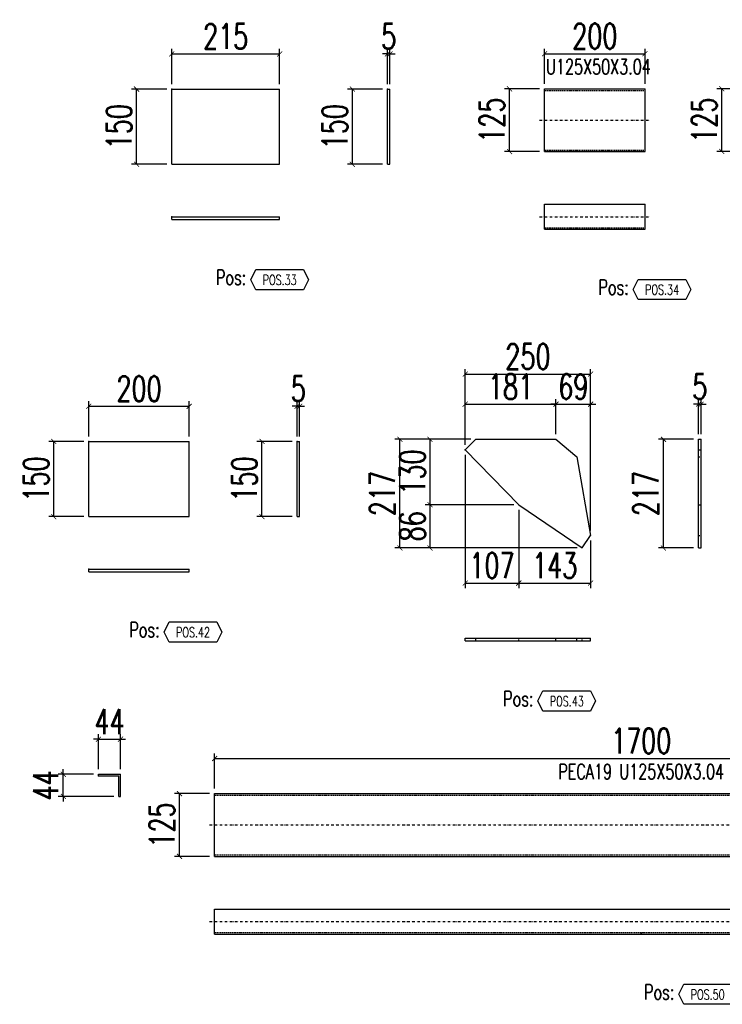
# Model space of a CAD drawing. Header units: feet. Extents: x -13577 to 173285, y -65833 to 34873.
# Tile 79 of 127: x 82323 to 83723, y -60792 to -58829. Entities that reach past the tile are written whole.
import ezdxf
from ezdxf.enums import TextEntityAlignment as Align

# ---------------------------------------------------------------- set-up
doc = ezdxf.new("R2010")
doc.units = ezdxf.units.FT
doc.header["$LTSCALE"] = 10
doc.header["$MEASUREMENT"] = 0
doc.linetypes.add('DASHDOT', pattern=[1, 0.5, -0.25, 0, -0.25])
doc.linetypes.add('HIDDEN', pattern=[0.375, 0.25, -0.125])
doc.layers.get('0').update_dxf_attribs({"linetype": 'CONTINUOUS'})
doc.layers.get('Defpoints').update_dxf_attribs({"linetype": 'CONTINUOUS'})
for name, color, linetype in [('A', 2, 'DASHDOT'), ('FORIR', 4, 'CONTINUOUS'), ('G', 3, 'CONTINUOUS'), ('POS_BOX', 6, 'CONTINUOUS'), ('POS_DES', 2, 'CONTINUOUS'), ('POS_MAT', 2, 'CONTINUOUS'), ('TR', 6, 'HIDDEN'), ('TXT1', 7, 'CONTINUOUS')]:
    doc.layers.add(name, color=color, linetype=linetype)
doc.styles.add('1', font='romans.shx', dxfattribs={"width": 0.7, "height": 50})
doc.styles.add('POS', font='ROMANS', dxfattribs={"width": 0.7})
doc.dimstyles.get("Standard").update_dxf_attribs({"dimtxt": 50, "dimasz": 1, "dimexe": 1, "dimexo": 1, "dimgap": 1, "dimtad": 1, "dimdec": 0, "dimdsep": 46, "dimtxsty": '1', "dimblk": 'ARCHTICK', "dimcen": 3, "dimclrd": 1, "dimclre": 1, "dimclrt": 3, "dimadec": 0, "dimazin": 0, "dimtfac": 1, "dimtdec": 0, "dimtix": 1, "dimtmove": 0, "dimatfit": 3, "dimfxl": 0, "dimtolj": 1, "dimarcsym": 0})

# ---------------------------------------------------------------- blocks, each defined once
blk = doc.blocks.new('_ArchTick')
at = {"color": 0, "linetype": 'ByBlock', "const_width": 0.15}
blk.add_lwpolyline([(-0.5, -0.5), (0.5, 0.5)], dxfattribs=at)
blk = doc.blocks.new('*D1181')
at = {"layer": 'Defpoints', "color": 0}
for p in [(82840.7, -58897.7), (82625.7, -58967.7), (82840.7, -58967.7)]:
    blk.add_point(p, dxfattribs=at)
at = {"layer": 'TXT1', "color": 1, "lineweight": -2, "transparency": 16777216}
for p, q in [((82625.7, -58957.7), (82625.7, -58887.7)), ((82625.7, -58897.7), (82840.7, -58897.7)), ((82840.7, -58957.7), (82840.7, -58887.7))]:
    blk.add_line(p, q, dxfattribs=at)
at = {"layer": 'TXT1', "color": 1, "lineweight": -2, "transparency": 16777216, "xscale": 10, "yscale": 10, "zscale": 10, "rotation": 180}
blk.add_blockref('_ArchTick', (82625.7, -58897.7), dxfattribs=at)
at = {"layer": 'TXT1', "color": 1, "lineweight": -2, "transparency": 16777216, "xscale": 10, "yscale": 10, "zscale": 10}
blk.add_blockref('_ArchTick', (82840.7, -58897.7), dxfattribs=at)
at = {"layer": 'TXT1', "color": 3, "transparency": 16777216, "insert": (82733.2, -58862.7), "char_height": 50, "attachment_point": 5, "style": '1'}
blk.add_mtext('\\A1;215', dxfattribs=at)
blk = doc.blocks.new('*D1182')
at = {"layer": 'Defpoints', "color": 0}
for p in [(82555.7, -58967.7), (82625.7, -58967.7), (82625.7, -59117.7)]:
    blk.add_point(p, dxfattribs=at)
at = {"layer": 'TXT1', "color": 1, "lineweight": -2, "transparency": 16777216}
for p, q in [((82615.7, -58967.7), (82545.7, -58967.7)), ((82555.7, -59117.7), (82555.7, -58967.7)), ((82615.7, -59117.7), (82545.7, -59117.7))]:
    blk.add_line(p, q, dxfattribs=at)
at = {"layer": 'TXT1', "color": 1, "lineweight": -2, "transparency": 16777216, "xscale": 10, "yscale": 10, "zscale": 10}
for p, rotation in [((82555.7, -58967.7), 90), ((82555.7, -59117.7), 270)]:
    blk.add_blockref('_ArchTick', p, dxfattribs=dict(at, rotation=rotation))
at = {"layer": 'TXT1', "color": 3, "transparency": 16777216, "insert": (82520.7, -59042.7), "char_height": 50, "attachment_point": 5, "rotation": 90, "style": '1'}
blk.add_mtext('\\A1;150', dxfattribs=at)
blk = doc.blocks.new('*D1183')
at = {"layer": 'Defpoints', "color": 0}
for p in [(83060.7, -58897.7), (83055.7, -58967.7), (83060.7, -58967.7)]:
    blk.add_point(p, dxfattribs=at)
at = {"layer": 'TXT1', "color": 1, "lineweight": -2, "transparency": 16777216}
for p, q in [((83055.7, -58897.7), (83045.7, -58897.7)), ((83055.7, -58957.7), (83055.7, -58887.7)), ((83055.7, -58897.7), (83060.7, -58897.7)), ((83060.7, -58957.7), (83060.7, -58887.7)), ((83060.7, -58897.7), (83070.7, -58897.7))]:
    blk.add_line(p, q, dxfattribs=at)
at = {"layer": 'TXT1', "color": 1, "lineweight": -2, "transparency": 16777216, "xscale": 10, "yscale": 10, "zscale": 10}
blk.add_blockref('_ArchTick', (83055.7, -58897.7), dxfattribs=at)
at = {"layer": 'TXT1', "color": 1, "lineweight": -2, "transparency": 16777216, "xscale": 10, "yscale": 10, "zscale": 10, "rotation": 180}
blk.add_blockref('_ArchTick', (83060.7, -58897.7), dxfattribs=at)
at = {"layer": 'TXT1', "color": 3, "transparency": 16777216, "insert": (83058.2, -58862.7), "char_height": 50, "attachment_point": 5, "style": '1'}
blk.add_mtext('\\A1;5', dxfattribs=at)
blk = doc.blocks.new('*D1184')
at = {"layer": 'Defpoints', "color": 0}
for p in [(82985.7, -58967.7), (83055.7, -58967.7), (83055.7, -59117.7)]:
    blk.add_point(p, dxfattribs=at)
at = {"layer": 'TXT1', "color": 1, "lineweight": -2, "transparency": 16777216}
for p, q in [((83045.7, -58967.7), (82975.7, -58967.7)), ((82985.7, -59117.7), (82985.7, -58967.7)), ((83045.7, -59117.7), (82975.7, -59117.7))]:
    blk.add_line(p, q, dxfattribs=at)
at = {"layer": 'TXT1', "color": 1, "lineweight": -2, "transparency": 16777216, "xscale": 10, "yscale": 10, "zscale": 10}
for p, rotation in [((82985.7, -58967.7), 90), ((82985.7, -59117.7), 270)]:
    blk.add_blockref('_ArchTick', p, dxfattribs=dict(at, rotation=rotation))
at = {"layer": 'TXT1', "color": 3, "transparency": 16777216, "insert": (82950.7, -59042.7), "char_height": 50, "attachment_point": 5, "rotation": 90, "style": '1'}
blk.add_mtext('\\A1;150', dxfattribs=at)
blk = doc.blocks.new('POSITION_LAM')
at = {"layer": 'POS_BOX'}
blk.add_lwpolyline([(10.5, -2), (9.5, -4), (0, -4), (-1, -2), (0, 0), (9.5, 0)], close=True, dxfattribs=at)
at = {"insert": (-7.93, -0.05), "char_height": 3, "width": 11.9956, "attachment_point": 1, "style": 'POS'}
blk.add_mtext('Pos:', dxfattribs=at)
at = {"style": 'POS', "width": 0.7}
blk.add_attdef('POS_PEZ', text='', height=2, dxfattribs=at).set_placement((4.76, -3.05), align=Align.CENTER)
at = {"layer": 'POS_DES', "style": 'POS', "width": 0.7, "flags": 1}
for tag, p in [('SPE_PRO', (-7.8, -5.07)), ('LUN_PRO', (-7.82, -5.58)), ('LAR_PRO', (-7.79, -4.53))]:
    blk.add_attdef(tag, p, '', height=0.35, dxfattribs=at)
at = {"layer": 'POS_MAT', "style": 'POS', "width": 0.7, "flags": 1}
for tag, p in [('MAT_PRO', (-6.89, -4.03)), ('NOM_PRO', (-6.94, -6.11)), ('PUN_NET2', (-6.94, -7.74)), ('PUN_NET', (-6.94, -7.16)), ('PUN_LIS', (-6.94, -6.63)), ('MAR_CMP', (-6.89, -8.22)), ('NOT_PEZ', (-6.89, -9.21)), ('QTA_PEZ', (-6.89, -8.75))]:
    blk.add_attdef(tag, text='', height=0.35, dxfattribs=at).set_placement(p, align=Align.CENTER)
blk = doc.blocks.new('*D1185')
at = {"layer": 'Defpoints', "color": 0}
for p in [(83568.9, -58897.2), (83368.9, -58967.2), (83568.9, -58967.2)]:
    blk.add_point(p, dxfattribs=at)
at = {"layer": 'TXT1', "color": 1, "lineweight": -2, "transparency": 16777216}
for p, q in [((83368.9, -58957.2), (83368.9, -58887.2)), ((83368.9, -58897.2), (83568.9, -58897.2)), ((83568.9, -58957.2), (83568.9, -58887.2))]:
    blk.add_line(p, q, dxfattribs=at)
at = {"layer": 'TXT1', "color": 1, "lineweight": -2, "transparency": 16777216, "xscale": 10, "yscale": 10, "zscale": 10, "rotation": 180}
blk.add_blockref('_ArchTick', (83368.9, -58897.2), dxfattribs=at)
at = {"layer": 'TXT1', "color": 1, "lineweight": -2, "transparency": 16777216, "xscale": 10, "yscale": 10, "zscale": 10}
blk.add_blockref('_ArchTick', (83568.9, -58897.2), dxfattribs=at)
at = {"layer": 'TXT1', "color": 3, "transparency": 16777216, "insert": (83468.9, -58862.2), "char_height": 50, "attachment_point": 5, "style": '1'}
blk.add_mtext('\\A1;200', dxfattribs=at)
blk = doc.blocks.new('*D1186')
at = {"layer": 'Defpoints', "color": 0}
for p in [(83298.9, -58967.2), (83368.9, -58967.2), (83368.9, -59092.2)]:
    blk.add_point(p, dxfattribs=at)
at = {"layer": 'TXT1', "color": 1, "lineweight": -2, "transparency": 16777216}
for p, q in [((83358.9, -58967.2), (83288.9, -58967.2)), ((83298.9, -59092.2), (83298.9, -58967.2)), ((83358.9, -59092.2), (83288.9, -59092.2))]:
    blk.add_line(p, q, dxfattribs=at)
at = {"layer": 'TXT1', "color": 1, "lineweight": -2, "transparency": 16777216, "xscale": 10, "yscale": 10, "zscale": 10}
for p, rotation in [((83298.9, -58967.2), 90), ((83298.9, -59092.2), 270)]:
    blk.add_blockref('_ArchTick', p, dxfattribs=dict(at, rotation=rotation))
at = {"layer": 'TXT1', "color": 3, "transparency": 16777216, "insert": (83263.9, -59029.7), "char_height": 50, "attachment_point": 5, "rotation": 90, "style": '1'}
blk.add_mtext('\\A1;125', dxfattribs=at)
blk = doc.blocks.new('*D1188')
at = {"layer": 'Defpoints', "color": 0}
for p in [(83721.9, -58967.2), (83791.9, -58967.2), (83791.9, -59092.2)]:
    blk.add_point(p, dxfattribs=at)
at = {"layer": 'TXT1', "color": 1, "lineweight": -2, "transparency": 16777216}
for p, q in [((83781.9, -58967.2), (83711.9, -58967.2)), ((83721.9, -59092.2), (83721.9, -58967.2)), ((83781.9, -59092.2), (83711.9, -59092.2))]:
    blk.add_line(p, q, dxfattribs=at)
at = {"layer": 'TXT1', "color": 1, "lineweight": -2, "transparency": 16777216, "xscale": 10, "yscale": 10, "zscale": 10}
for p, rotation in [((83721.9, -58967.2), 90), ((83721.9, -59092.2), 270)]:
    blk.add_blockref('_ArchTick', p, dxfattribs=dict(at, rotation=rotation))
at = {"layer": 'TXT1', "color": 3, "transparency": 16777216, "insert": (83686.9, -59029.7), "char_height": 50, "attachment_point": 5, "rotation": 90, "style": '1'}
blk.add_mtext('\\A1;125', dxfattribs=at)
blk = doc.blocks.new('POSITION_PRO')
at = {"layer": 'POS_BOX'}
blk.add_lwpolyline([(10.5, -2), (9.5, -4), (0, -4), (-1, -2), (0, 0), (9.5, 0)], close=True, dxfattribs=at)
at = {"insert": (-7.93, -0.05), "char_height": 3, "width": 11.9956, "attachment_point": 1, "style": 'POS'}
blk.add_mtext('Pos:', dxfattribs=at)
at = {"style": 'POS', "width": 0.7}
blk.add_attdef('POS_PEZ', text='', height=2, dxfattribs=at).set_placement((4.76, -3.05), align=Align.CENTER)
at = {"layer": 'POS_DES', "style": 'POS', "width": 0.7, "flags": 1}
for tag, p in [('SPE_PRO', (-7.8, -5.07)), ('LUN_PRO', (-7.82, -5.58)), ('LAR_PRO', (-7.79, -4.53))]:
    blk.add_attdef(tag, p, '', height=0.35, dxfattribs=at)
at = {"layer": 'POS_MAT', "style": 'POS', "width": 0.7, "flags": 1}
for tag, p in [('MAT_PRO', (-6.89, -4.03)), ('NOM_PRO', (-6.94, -6.11)), ('PUN_NET2', (-6.94, -7.74)), ('PUN_NET', (-6.94, -7.16)), ('PUN_LIS', (-6.94, -6.63)), ('MAR_CMP', (-6.89, -8.22)), ('NOT_PEZ', (-6.89, -9.21)), ('QTA_PEZ', (-6.89, -8.75))]:
    blk.add_attdef(tag, text='', height=0.35, dxfattribs=at).set_placement(p, align=Align.CENTER)
blk = doc.blocks.new('*D1217')
at = {"layer": 'Defpoints', "color": 0}
for p in [(82660.6, -59600), (82460.6, -59670), (82660.6, -59670)]:
    blk.add_point(p, dxfattribs=at)
at = {"layer": 'TXT1', "color": 1, "lineweight": -2, "transparency": 16777216}
for p, q in [((82460.6, -59660), (82460.6, -59590)), ((82460.6, -59600), (82660.6, -59600)), ((82660.6, -59660), (82660.6, -59590))]:
    blk.add_line(p, q, dxfattribs=at)
at = {"layer": 'TXT1', "color": 1, "lineweight": -2, "transparency": 16777216, "xscale": 10, "yscale": 10, "zscale": 10, "rotation": 180}
blk.add_blockref('_ArchTick', (82460.6, -59600), dxfattribs=at)
at = {"layer": 'TXT1', "color": 1, "lineweight": -2, "transparency": 16777216, "xscale": 10, "yscale": 10, "zscale": 10}
blk.add_blockref('_ArchTick', (82660.6, -59600), dxfattribs=at)
at = {"layer": 'TXT1', "color": 3, "transparency": 16777216, "insert": (82560.6, -59565), "char_height": 50, "attachment_point": 5, "style": '1'}
blk.add_mtext('\\A1;200', dxfattribs=at)
blk = doc.blocks.new('*D1218')
at = {"layer": 'Defpoints', "color": 0}
for p in [(82390.6, -59670), (82460.6, -59670), (82460.6, -59820)]:
    blk.add_point(p, dxfattribs=at)
at = {"layer": 'TXT1', "color": 1, "lineweight": -2, "transparency": 16777216}
for p, q in [((82450.6, -59670), (82380.6, -59670)), ((82390.6, -59820), (82390.6, -59670)), ((82450.6, -59820), (82380.6, -59820))]:
    blk.add_line(p, q, dxfattribs=at)
at = {"layer": 'TXT1', "color": 1, "lineweight": -2, "transparency": 16777216, "xscale": 10, "yscale": 10, "zscale": 10}
for p, rotation in [((82390.6, -59670), 90), ((82390.6, -59820), 270)]:
    blk.add_blockref('_ArchTick', p, dxfattribs=dict(at, rotation=rotation))
at = {"layer": 'TXT1', "color": 3, "transparency": 16777216, "insert": (82355.6, -59745), "char_height": 50, "attachment_point": 5, "rotation": 90, "style": '1'}
blk.add_mtext('\\A1;150', dxfattribs=at)
blk = doc.blocks.new('*D1219')
at = {"layer": 'Defpoints', "color": 0}
for p in [(82880.6, -59600), (82875.6, -59670), (82880.6, -59670)]:
    blk.add_point(p, dxfattribs=at)
at = {"layer": 'TXT1', "color": 1, "lineweight": -2, "transparency": 16777216}
for p, q in [((82875.6, -59600), (82865.6, -59600)), ((82875.6, -59660), (82875.6, -59590)), ((82875.6, -59600), (82880.6, -59600)), ((82880.6, -59660), (82880.6, -59590)), ((82880.6, -59600), (82890.6, -59600))]:
    blk.add_line(p, q, dxfattribs=at)
at = {"layer": 'TXT1', "color": 1, "lineweight": -2, "transparency": 16777216, "xscale": 10, "yscale": 10, "zscale": 10}
blk.add_blockref('_ArchTick', (82875.6, -59600), dxfattribs=at)
at = {"layer": 'TXT1', "color": 1, "lineweight": -2, "transparency": 16777216, "xscale": 10, "yscale": 10, "zscale": 10, "rotation": 180}
blk.add_blockref('_ArchTick', (82880.6, -59600), dxfattribs=at)
at = {"layer": 'TXT1', "color": 3, "transparency": 16777216, "insert": (82878.1, -59565), "char_height": 50, "attachment_point": 5, "style": '1'}
blk.add_mtext('\\A1;5', dxfattribs=at)
blk = doc.blocks.new('*D1220')
at = {"layer": 'Defpoints', "color": 0}
for p in [(82805.6, -59670), (82875.6, -59670), (82875.6, -59820)]:
    blk.add_point(p, dxfattribs=at)
at = {"layer": 'TXT1', "color": 1, "lineweight": -2, "transparency": 16777216}
for p, q in [((82865.6, -59670), (82795.6, -59670)), ((82805.6, -59820), (82805.6, -59670)), ((82865.6, -59820), (82795.6, -59820))]:
    blk.add_line(p, q, dxfattribs=at)
at = {"layer": 'TXT1', "color": 1, "lineweight": -2, "transparency": 16777216, "xscale": 10, "yscale": 10, "zscale": 10}
for p, rotation in [((82805.6, -59670), 90), ((82805.6, -59820), 270)]:
    blk.add_blockref('_ArchTick', p, dxfattribs=dict(at, rotation=rotation))
at = {"layer": 'TXT1', "color": 3, "transparency": 16777216, "insert": (82770.6, -59745), "char_height": 50, "attachment_point": 5, "rotation": 90, "style": '1'}
blk.add_mtext('\\A1;150', dxfattribs=at)
blk = doc.blocks.new('*D1221')
at = {"layer": 'Defpoints', "color": 0}
for p in [(83140.5, -59796.3), (83317.3, -59796.3), (83443.7, -59882.5)]:
    blk.add_point(p, dxfattribs=at)
at = {"layer": 'TXT1', "color": 1, "lineweight": -2, "transparency": 16777216}
for p, q in [((83307.3, -59796.3), (83130.5, -59796.3)), ((83140.5, -59882.5), (83140.5, -59796.3)), ((83433.7, -59882.5), (83130.5, -59882.5))]:
    blk.add_line(p, q, dxfattribs=at)
at = {"layer": 'TXT1', "color": 1, "lineweight": -2, "transparency": 16777216, "xscale": 10, "yscale": 10, "zscale": 10}
for p, rotation in [((83140.5, -59796.3), 90), ((83140.5, -59882.5), 270)]:
    blk.add_blockref('_ArchTick', p, dxfattribs=dict(at, rotation=rotation))
at = {"layer": 'TXT1', "color": 3, "transparency": 16777216, "insert": (83105.5, -59839.4), "char_height": 50, "attachment_point": 5, "rotation": 90, "style": '1'}
blk.add_mtext('\\A1;86', dxfattribs=at)
blk = doc.blocks.new('*D1222')
at = {"layer": 'Defpoints', "color": 0}
for p in [(83140.5, -59665.8), (83231.9, -59665.8), (83317.3, -59796.3)]:
    blk.add_point(p, dxfattribs=at)
at = {"layer": 'TXT1', "color": 1, "lineweight": -2, "transparency": 16777216}
for p, q in [((83221.9, -59665.8), (83130.5, -59665.8)), ((83140.5, -59796.3), (83140.5, -59665.8)), ((83307.3, -59796.3), (83130.5, -59796.3))]:
    blk.add_line(p, q, dxfattribs=at)
at = {"layer": 'TXT1', "color": 1, "lineweight": -2, "transparency": 16777216, "xscale": 10, "yscale": 10, "zscale": 10}
for p, rotation in [((83140.5, -59665.8), 90), ((83140.5, -59796.3), 270)]:
    blk.add_blockref('_ArchTick', p, dxfattribs=dict(at, rotation=rotation))
at = {"layer": 'TXT1', "color": 3, "transparency": 16777216, "insert": (83105.5, -59731.1), "char_height": 50, "attachment_point": 5, "rotation": 90, "style": '1'}
blk.add_mtext('\\A1;130', dxfattribs=at)
blk = doc.blocks.new('*D1223')
at = {"layer": 'Defpoints', "color": 0}
for p in [(83391.5, -59595.8), (83391.5, -59665.8), (83210.5, -59686.8)]:
    blk.add_point(p, dxfattribs=at)
at = {"layer": 'TXT1', "color": 1, "lineweight": -2, "transparency": 16777216}
for p, q in [((83210.5, -59676.8), (83210.5, -59585.8)), ((83391.5, -59655.8), (83391.5, -59585.8)), ((83210.5, -59595.8), (83391.5, -59595.8))]:
    blk.add_line(p, q, dxfattribs=at)
at = {"layer": 'TXT1', "color": 1, "lineweight": -2, "transparency": 16777216, "xscale": 10, "yscale": 10, "zscale": 10, "rotation": 180}
blk.add_blockref('_ArchTick', (83210.5, -59595.8), dxfattribs=at)
at = {"layer": 'TXT1', "color": 1, "lineweight": -2, "transparency": 16777216, "xscale": 10, "yscale": 10, "zscale": 10}
blk.add_blockref('_ArchTick', (83391.5, -59595.8), dxfattribs=at)
at = {"layer": 'TXT1', "color": 3, "transparency": 16777216, "insert": (83301, -59560.8), "char_height": 50, "attachment_point": 5, "style": '1'}
blk.add_mtext('\\A1;181', dxfattribs=at)
blk = doc.blocks.new('*D1224')
at = {"layer": 'Defpoints', "color": 0}
for p in [(83460.6, -59595.8), (83391.5, -59665.8), (83460.6, -59857.7)]:
    blk.add_point(p, dxfattribs=at)
at = {"layer": 'TXT1', "color": 1, "lineweight": -2, "transparency": 16777216}
for p, q in [((83391.5, -59655.8), (83391.5, -59585.8)), ((83460.6, -59847.7), (83460.6, -59585.8)), ((83391.5, -59595.8), (83381.5, -59595.8)), ((83391.5, -59595.8), (83460.6, -59595.8)), ((83460.6, -59595.8), (83470.6, -59595.8))]:
    blk.add_line(p, q, dxfattribs=at)
at = {"layer": 'TXT1', "color": 1, "lineweight": -2, "transparency": 16777216, "xscale": 10, "yscale": 10, "zscale": 10}
blk.add_blockref('_ArchTick', (83391.5, -59595.8), dxfattribs=at)
at = {"layer": 'TXT1', "color": 1, "lineweight": -2, "transparency": 16777216, "xscale": 10, "yscale": 10, "zscale": 10, "rotation": 180}
blk.add_blockref('_ArchTick', (83460.6, -59595.8), dxfattribs=at)
at = {"layer": 'TXT1', "color": 3, "transparency": 16777216, "insert": (83426.1, -59560.8), "char_height": 50, "attachment_point": 5, "style": '1'}
blk.add_mtext('\\A1;69', dxfattribs=at)
blk = doc.blocks.new('*D1225')
at = {"layer": 'Defpoints', "color": 0}
for p in [(83210.5, -59686.8), (83317.3, -59796.3), (83317.3, -59952.5)]:
    blk.add_point(p, dxfattribs=at)
at = {"layer": 'TXT1', "color": 1, "lineweight": -2, "transparency": 16777216}
for p, q in [((83210.5, -59696.8), (83210.5, -59962.5)), ((83317.3, -59806.3), (83317.3, -59962.5)), ((83210.5, -59952.5), (83317.3, -59952.5))]:
    blk.add_line(p, q, dxfattribs=at)
at = {"layer": 'TXT1', "color": 1, "lineweight": -2, "transparency": 16777216, "xscale": 10, "yscale": 10, "zscale": 10, "rotation": 180}
blk.add_blockref('_ArchTick', (83210.5, -59952.5), dxfattribs=at)
at = {"layer": 'TXT1', "color": 1, "lineweight": -2, "transparency": 16777216, "xscale": 10, "yscale": 10, "zscale": 10}
blk.add_blockref('_ArchTick', (83317.3, -59952.5), dxfattribs=at)
at = {"layer": 'TXT1', "color": 3, "transparency": 16777216, "insert": (83263.9, -59917.5), "char_height": 50, "attachment_point": 5, "style": '1'}
blk.add_mtext('\\A1;107', dxfattribs=at)
blk = doc.blocks.new('*D1226')
at = {"layer": 'Defpoints', "color": 0}
for p in [(83317.3, -59796.3), (83460.6, -59857.7), (83460.6, -59952.5)]:
    blk.add_point(p, dxfattribs=at)
at = {"layer": 'TXT1', "color": 1, "lineweight": -2, "transparency": 16777216}
for p, q in [((83317.3, -59806.3), (83317.3, -59962.5)), ((83460.6, -59867.7), (83460.6, -59962.5)), ((83317.3, -59952.5), (83460.6, -59952.5))]:
    blk.add_line(p, q, dxfattribs=at)
at = {"layer": 'TXT1', "color": 1, "lineweight": -2, "transparency": 16777216, "xscale": 10, "yscale": 10, "zscale": 10, "rotation": 180}
blk.add_blockref('_ArchTick', (83317.3, -59952.5), dxfattribs=at)
at = {"layer": 'TXT1', "color": 1, "lineweight": -2, "transparency": 16777216, "xscale": 10, "yscale": 10, "zscale": 10}
blk.add_blockref('_ArchTick', (83460.6, -59952.5), dxfattribs=at)
at = {"layer": 'TXT1', "color": 3, "transparency": 16777216, "insert": (83388.9, -59917.5), "char_height": 50, "attachment_point": 5, "style": '1'}
blk.add_mtext('\\A1;143', dxfattribs=at)
blk = doc.blocks.new('*D1227')
at = {"layer": 'Defpoints', "color": 0}
for p in [(83460.6, -59535.8), (83210.5, -59686.8), (83460.6, -59857.7)]:
    blk.add_point(p, dxfattribs=at)
at = {"layer": 'TXT1', "color": 1, "lineweight": -2, "transparency": 16777216}
for p, q in [((83210.5, -59676.8), (83210.5, -59525.8)), ((83460.6, -59847.7), (83460.6, -59525.8)), ((83210.5, -59535.8), (83460.6, -59535.8))]:
    blk.add_line(p, q, dxfattribs=at)
at = {"layer": 'TXT1', "color": 1, "lineweight": -2, "transparency": 16777216, "xscale": 10, "yscale": 10, "zscale": 10, "rotation": 180}
blk.add_blockref('_ArchTick', (83210.5, -59535.8), dxfattribs=at)
at = {"layer": 'TXT1', "color": 1, "lineweight": -2, "transparency": 16777216, "xscale": 10, "yscale": 10, "zscale": 10}
blk.add_blockref('_ArchTick', (83460.6, -59535.8), dxfattribs=at)
at = {"layer": 'TXT1', "color": 3, "transparency": 16777216, "insert": (83335.5, -59500.8), "char_height": 50, "attachment_point": 5, "style": '1'}
blk.add_mtext('\\A1;250', dxfattribs=at)
blk = doc.blocks.new('*D1228')
at = {"layer": 'Defpoints', "color": 0}
for p in [(83080.5, -59665.8), (83231.9, -59665.8), (83443.7, -59882.5)]:
    blk.add_point(p, dxfattribs=at)
at = {"layer": 'TXT1', "color": 1, "lineweight": -2, "transparency": 16777216}
for p, q in [((83221.9, -59665.8), (83070.5, -59665.8)), ((83080.5, -59882.5), (83080.5, -59665.8)), ((83433.7, -59882.5), (83070.5, -59882.5))]:
    blk.add_line(p, q, dxfattribs=at)
at = {"layer": 'TXT1', "color": 1, "lineweight": -2, "transparency": 16777216, "xscale": 10, "yscale": 10, "zscale": 10}
for p, rotation in [((83080.5, -59665.8), 90), ((83080.5, -59882.5), 270)]:
    blk.add_blockref('_ArchTick', p, dxfattribs=dict(at, rotation=rotation))
at = {"layer": 'TXT1', "color": 3, "transparency": 16777216, "insert": (83045.5, -59774.2), "char_height": 50, "attachment_point": 5, "rotation": 90, "style": '1'}
blk.add_mtext('\\A1;217', dxfattribs=at)
blk = doc.blocks.new('*D1229')
at = {"layer": 'Defpoints', "color": 0}
for p in [(83680.6, -59595.8), (83675.6, -59665.8), (83680.6, -59665.8)]:
    blk.add_point(p, dxfattribs=at)
at = {"layer": 'TXT1', "color": 1, "lineweight": -2, "transparency": 16777216}
for p, q in [((83675.6, -59655.8), (83675.6, -59585.8)), ((83680.6, -59655.8), (83680.6, -59585.8)), ((83675.6, -59595.8), (83665.6, -59595.8)), ((83675.6, -59595.8), (83680.6, -59595.8)), ((83680.6, -59595.8), (83690.6, -59595.8))]:
    blk.add_line(p, q, dxfattribs=at)
at = {"layer": 'TXT1', "color": 1, "lineweight": -2, "transparency": 16777216, "xscale": 10, "yscale": 10, "zscale": 10}
blk.add_blockref('_ArchTick', (83675.6, -59595.8), dxfattribs=at)
at = {"layer": 'TXT1', "color": 1, "lineweight": -2, "transparency": 16777216, "xscale": 10, "yscale": 10, "zscale": 10, "rotation": 180}
blk.add_blockref('_ArchTick', (83680.6, -59595.8), dxfattribs=at)
at = {"layer": 'TXT1', "color": 3, "transparency": 16777216, "insert": (83678.1, -59560.8), "char_height": 50, "attachment_point": 5, "style": '1'}
blk.add_mtext('\\A1;5', dxfattribs=at)
blk = doc.blocks.new('*D1230')
at = {"layer": 'Defpoints', "color": 0}
for p in [(83605.6, -59665.8), (83675.6, -59665.8), (83675.6, -59882.5)]:
    blk.add_point(p, dxfattribs=at)
at = {"layer": 'TXT1', "color": 1, "lineweight": -2, "transparency": 16777216}
for p, q in [((83665.6, -59665.8), (83595.6, -59665.8)), ((83605.6, -59882.5), (83605.6, -59665.8)), ((83665.6, -59882.5), (83595.6, -59882.5))]:
    blk.add_line(p, q, dxfattribs=at)
at = {"layer": 'TXT1', "color": 1, "lineweight": -2, "transparency": 16777216, "xscale": 10, "yscale": 10, "zscale": 10}
for p, rotation in [((83605.6, -59665.8), 90), ((83605.6, -59882.5), 270)]:
    blk.add_blockref('_ArchTick', p, dxfattribs=dict(at, rotation=rotation))
at = {"layer": 'TXT1', "color": 3, "transparency": 16777216, "insert": (83570.6, -59774.2), "char_height": 50, "attachment_point": 5, "rotation": 90, "style": '1'}
blk.add_mtext('\\A1;217', dxfattribs=at)
blk = doc.blocks.new('*D1253')
at = {"layer": 'Defpoints', "color": 0}
for p in [(82523.7, -60263.7), (82479.7, -60333.7), (82523.7, -60333.7)]:
    blk.add_point(p, dxfattribs=at)
at = {"layer": 'TXT1', "color": 1, "lineweight": -2, "transparency": 16777216}
for p, q in [((82479.7, -60323.7), (82479.7, -60253.7)), ((82523.7, -60323.7), (82523.7, -60253.7)), ((82479.7, -60263.7), (82469.7, -60263.7)), ((82479.7, -60263.7), (82523.7, -60263.7)), ((82523.7, -60263.7), (82533.7, -60263.7))]:
    blk.add_line(p, q, dxfattribs=at)
at = {"layer": 'TXT1', "color": 1, "lineweight": -2, "transparency": 16777216, "xscale": 10, "yscale": 10, "zscale": 10}
blk.add_blockref('_ArchTick', (82479.7, -60263.7), dxfattribs=at)
at = {"layer": 'TXT1', "color": 1, "lineweight": -2, "transparency": 16777216, "xscale": 10, "yscale": 10, "zscale": 10, "rotation": 180}
blk.add_blockref('_ArchTick', (82523.7, -60263.7), dxfattribs=at)
at = {"layer": 'TXT1', "color": 3, "transparency": 16777216, "insert": (82501.7, -60228.7), "char_height": 50, "attachment_point": 5, "style": '1'}
blk.add_mtext('\\A1;44', dxfattribs=at)
blk = doc.blocks.new('*D1254')
at = {"layer": 'Defpoints', "color": 0}
for p in [(82409.7, -60333.7), (82479.7, -60333.7), (82520.5, -60377.7)]:
    blk.add_point(p, dxfattribs=at)
at = {"layer": 'TXT1', "color": 1, "lineweight": -2, "transparency": 16777216}
for p, q in [((82469.7, -60333.7), (82399.7, -60333.7)), ((82409.7, -60333.7), (82409.7, -60323.7)), ((82409.7, -60377.7), (82409.7, -60333.7)), ((82510.5, -60377.7), (82399.7, -60377.7)), ((82409.7, -60377.7), (82409.7, -60387.7))]:
    blk.add_line(p, q, dxfattribs=at)
at = {"layer": 'TXT1', "color": 1, "lineweight": -2, "transparency": 16777216, "xscale": 10, "yscale": 10, "zscale": 10}
for p, rotation in [((82409.7, -60333.7), 270), ((82409.7, -60377.7), 90)]:
    blk.add_blockref('_ArchTick', p, dxfattribs=dict(at, rotation=rotation))
at = {"layer": 'TXT1', "color": 3, "transparency": 16777216, "insert": (82374.7, -60355.7), "char_height": 50, "attachment_point": 5, "rotation": 90, "style": '1'}
blk.add_mtext('\\A1;44', dxfattribs=at)
blk = doc.blocks.new('*D1255')
at = {"layer": 'Defpoints', "color": 0}
for p in [(84411.3, -60302.2), (82711.2, -60372.2), (84411.3, -60372.2)]:
    blk.add_point(p, dxfattribs=at)
at = {"layer": 'TXT1', "color": 1, "lineweight": -2, "transparency": 16777216}
for p, q in [((82711.2, -60362.2), (82711.2, -60292.2)), ((84411.3, -60362.2), (84411.3, -60292.2)), ((82711.2, -60302.2), (84411.3, -60302.2))]:
    blk.add_line(p, q, dxfattribs=at)
at = {"layer": 'TXT1', "color": 1, "lineweight": -2, "transparency": 16777216, "xscale": 10, "yscale": 10, "zscale": 10, "rotation": 180}
blk.add_blockref('_ArchTick', (82711.2, -60302.2), dxfattribs=at)
at = {"layer": 'TXT1', "color": 1, "lineweight": -2, "transparency": 16777216, "xscale": 10, "yscale": 10, "zscale": 10}
blk.add_blockref('_ArchTick', (84411.3, -60302.2), dxfattribs=at)
at = {"layer": 'TXT1', "color": 3, "transparency": 16777216, "insert": (83561.3, -60267.2), "char_height": 50, "attachment_point": 5, "style": '1'}
blk.add_mtext('\\A1;1700', dxfattribs=at)
blk = doc.blocks.new('*D1256')
at = {"layer": 'Defpoints', "color": 0}
for p in [(82641.2, -60372.2), (82711.2, -60372.2), (82711.2, -60497.2)]:
    blk.add_point(p, dxfattribs=at)
at = {"layer": 'TXT1', "color": 1, "lineweight": -2, "transparency": 16777216}
for p, q in [((82701.2, -60372.2), (82631.2, -60372.2)), ((82641.2, -60497.2), (82641.2, -60372.2)), ((82701.2, -60497.2), (82631.2, -60497.2))]:
    blk.add_line(p, q, dxfattribs=at)
at = {"layer": 'TXT1', "color": 1, "lineweight": -2, "transparency": 16777216, "xscale": 10, "yscale": 10, "zscale": 10}
for p, rotation in [((82641.2, -60372.2), 90), ((82641.2, -60497.2), 270)]:
    blk.add_blockref('_ArchTick', p, dxfattribs=dict(at, rotation=rotation))
at = {"layer": 'TXT1', "color": 3, "transparency": 16777216, "insert": (82606.2, -60434.7), "char_height": 50, "attachment_point": 5, "rotation": 90, "style": '1'}
blk.add_mtext('\\A1;125', dxfattribs=at)
blk = doc.blocks.new('3D_INFOM')
blk.add_point((0, 0))
at = {"layer": 'FORIR', "flags": 1}
for tag, p in [('MARK', (7.55, -4.31)), ('NUM_DIS', (7.55, -11.68)), ('NOT_PEZ', (45.73, -11.68)), ('QTA_PEZ', (7.55, -18.55)), ('TIP_PEZ', (45.73, -18.55)), ('TRA_PEZ', (7.55, -26.33)), ('COS_PEZ', (45.73, -26.33)), ('DES_PEZ', (7.55, -33.75))]:
    blk.add_attdef(tag, p, '', height=5, dxfattribs=at)

msp = doc.modelspace()

# ---------------------------------------------------------------- linework, layer by layer
at = {"layer": 'A'}
for p, q in [((83358.9, -59029.7), (83578.9, -59029.7)), ((83358.9, -59222.2), (83578.9, -59222.2)), ((82701.2, -60434.7), (84421.3, -60434.7)), ((82701.2, -60627.2), (84421.3, -60627.2))]:
    msp.add_line(p, q, dxfattribs=at)
for p in [(82625.7, -58967.7), (83055.7, -58967.7), (83368.9, -58970.3), (82625.7, -59222.7), (83368.9, -59244.2), (82460.6, -59670), (82875.6, -59670), (83210.5, -59686.8), (83675.6, -59857.7), (82460.6, -59925), (83317.3, -60067.5), (82479.7, -60336.9), (82711.2, -60375.2), (82711.2, -60649.1)]:
    msp.add_point(p, dxfattribs=at)
at = {"layer": 'G'}
for p, q in [((82625.7, -58967.7), (82840.7, -58967.7)), ((82625.7, -59117.7), (82625.7, -58967.7)), ((82840.7, -59117.7), (82840.7, -58967.7)), ((83055.7, -58967.7), (83060.7, -58967.7)), ((83055.7, -59117.7), (83055.7, -58967.7)), ((83060.7, -59117.7), (83060.7, -58967.7)), ((83368.9, -58967.2), (83568.9, -58967.2)), ((83368.9, -59092.2), (83368.9, -58967.2)), ((83568.9, -59092.2), (83568.9, -58967.2)), ((83368.9, -59092.2), (83568.9, -59092.2)), ((82625.7, -59117.7), (82840.7, -59117.7)), ((83055.7, -59117.7), (83060.7, -59117.7)), ((83368.9, -59197.2), (83568.9, -59197.2)), ((83368.9, -59247.2), (83368.9, -59197.2)), ((83568.9, -59247.2), (83568.9, -59197.2)), ((82625.7, -59222.7), (82840.7, -59222.7)), ((82625.7, -59227.7), (82625.7, -59222.7)), ((82625.7, -59227.7), (82840.7, -59227.7)), ((82840.7, -59227.7), (82840.7, -59222.7)), ((83368.9, -59247.2), (83568.9, -59247.2)), ((83210.5, -59686.8), (83231.9, -59665.8)), ((83231.9, -59665.8), (83391.5, -59665.8)), ((83391.5, -59665.8), (83432.9, -59700.6)), ((83675.6, -59882.5), (83675.6, -59665.8)), ((83675.6, -59665.8), (83680.6, -59665.8)), ((83680.6, -59882.5), (83680.6, -59665.8)), ((82460.6, -59670), (82660.6, -59670)), ((82460.6, -59820), (82460.6, -59670)), ((82660.6, -59820), (82660.6, -59670)), ((82875.6, -59670), (82880.6, -59670)), ((82875.6, -59820), (82875.6, -59670)), ((82880.6, -59820), (82880.6, -59670)), ((83210.5, -59686.8), (83317.3, -59796.3)), ((83675.6, -59686.8), (83680.6, -59686.8)), ((83432.9, -59700.6), (83460.6, -59857.7)), ((83317.3, -59796.3), (83443.7, -59882.5)), ((83675.6, -59796.3), (83680.6, -59796.3)), ((82460.6, -59820), (82660.6, -59820)), ((82875.6, -59820), (82880.6, -59820)), ((83443.7, -59882.5), (83460.6, -59857.7)), ((83675.6, -59882.5), (83680.6, -59882.5)), ((82460.6, -59925), (82660.6, -59925)), ((82460.6, -59930), (82460.6, -59925)), ((82460.6, -59930), (82660.6, -59930)), ((82660.6, -59930), (82660.6, -59925)), ((83210.5, -60062.5), (83460.6, -60062.5)), ((83210.5, -60067.5), (83210.5, -60062.5)), ((83210.5, -60067.5), (83460.6, -60067.5)), ((83231.9, -60067.5), (83231.9, -60062.5)), ((83391.5, -60067.5), (83391.5, -60062.5)), ((83432.9, -60067.5), (83432.9, -60062.5)), ((83460.6, -60067.5), (83460.6, -60062.5)), ((82479.7, -60336.9), (82479.7, -60333.7)), ((82479.7, -60333.7), (82523.7, -60333.7)), ((82523.7, -60377.7), (82523.7, -60333.7)), ((82479.7, -60336.9), (82520.5, -60336.9)), ((82520.5, -60377.7), (82520.5, -60336.9)), ((82711.2, -60372.2), (84411.3, -60372.2)), ((82711.2, -60497.2), (82711.2, -60372.2)), ((82520.5, -60377.7), (82523.7, -60377.7)), ((82711.2, -60497.2), (84411.3, -60497.2)), ((82711.2, -60602.2), (84411.3, -60602.2)), ((82711.2, -60652.2), (82711.2, -60602.2)), ((82711.2, -60652.2), (84411.3, -60652.2))]:
    msp.add_line(p, q, dxfattribs=at)
for p in [(82625.7, -58967.7), (83055.7, -58967.7), (83368.9, -58970.3), (82625.7, -59222.7), (83368.9, -59244.2), (82460.6, -59670), (82875.6, -59670), (83210.5, -59686.8), (83675.6, -59857.7), (82460.6, -59925), (83317.3, -60067.5), (82479.7, -60336.9), (82711.2, -60375.2), (82711.2, -60649.1)]:
    msp.add_point(p, dxfattribs=at)
at = {"layer": 'TR'}
for p, q in [((83368.9, -58970.3), (83568.9, -58970.3)), ((83368.9, -59089.2), (83568.9, -59089.2)), ((83368.9, -59244.2), (83568.9, -59244.2)), ((83675.6, -59700.6), (83680.6, -59700.6)), ((83675.6, -59857.7), (83680.6, -59857.7)), ((83317.3, -60067.5), (83317.3, -60062.5)), ((83443.7, -60067.5), (83443.7, -60062.5)), ((82711.2, -60375.2), (84411.3, -60375.2)), ((82711.2, -60494.1), (84411.3, -60494.1)), ((82711.2, -60649.1), (84411.3, -60649.1))]:
    msp.add_line(p, q, dxfattribs=at)
for p in [(82625.7, -58967.7), (83055.7, -58967.7), (83368.9, -58970.3), (82625.7, -59222.7), (83368.9, -59244.2), (82460.6, -59670), (82875.6, -59670), (83210.5, -59686.8), (83675.6, -59857.7), (82460.6, -59925), (83317.3, -60067.5), (82479.7, -60336.9), (82711.2, -60375.2), (82711.2, -60649.1)]:
    msp.add_point(p, dxfattribs=at)

# ---------------------------------------------------------------- block references
at = {"xscale": 10, "yscale": 10, "zscale": 10}
for name, p, values in [('POSITION_LAM', (82793.2, -59327.7), {'POS_PEZ': 'POS.33'}), ('POSITION_PRO', (83555.4, -59347.2), {'POS_PEZ': 'POS.34'}), ('POSITION_LAM', (82620.6, -60030), {'POS_PEZ': 'POS.42'}), ('POSITION_LAM', (83365.5, -60167.5), {'POS_PEZ': 'POS.43'}), ('POSITION_PRO', (83646.3, -60752.2), {'POS_PEZ': 'POS.50'})]:
    msp.add_blockref(name, p, dxfattribs=at).add_auto_attribs(values)
for p in [(83561.3, -60434.7), (83561.3, -60650.6)]:
    msp.add_blockref('3D_INFOM', p, dxfattribs=at)

# ---------------------------------------------------------------- texts
at = {"layer": 'TXT1', "color": 7, "style": '1', "width": 0.7}
for s, p in [(' U125X50X3.04', (83468.9, -58947.2)), ('PECA19 U125X50X3.04', (83561.3, -60352.2))]:
    msp.add_text(s, height=30, dxfattribs=at).set_placement(p, align=Align.BOTTOM_CENTER)

# ---------------------------------------------------------------- dimensions: what is measured, and where the dimension line sits
at = {"layer": 'TXT1'}
for base, p1, p2, picture, middle in [((82840.7, -58897.7), (82625.7, -58967.7), (82840.7, -58967.7), '*D1181', (82733.2, -58862.7)), ((83060.7, -58897.7), (83055.7, -58967.7), (83060.7, -58967.7), '*D1183', (83058.2, -58862.7)), ((83568.9, -58897.2), (83368.9, -58967.2), (83568.9, -58967.2), '*D1185', (83468.9, -58862.2)), ((83460.6, -59535.8), (83210.5, -59686.8), (83460.6, -59857.7), '*D1227', (83335.5, -59500.8)), ((83391.5, -59595.8), (83210.5, -59686.8), (83391.5, -59665.8), '*D1223', (83301, -59560.8)), ((83460.6, -59595.8), (83391.5, -59665.8), (83460.6, -59857.7), '*D1224', (83426.1, -59560.8)), ((83680.6, -59595.8), (83675.6, -59665.8), (83680.6, -59665.8), '*D1229', (83678.1, -59560.8)), ((82660.6, -59600), (82460.6, -59670), (82660.6, -59670), '*D1217', (82560.6, -59565)), ((82880.6, -59600), (82875.6, -59670), (82880.6, -59670), '*D1219', (82878.1, -59565)), ((83317.3, -59952.5), (83210.5, -59686.8), (83317.3, -59796.3), '*D1225', (83263.9, -59917.5)), ((83460.6, -59952.5), (83317.3, -59796.3), (83460.6, -59857.7), '*D1226', (83388.9, -59917.5)), ((82523.7, -60263.7), (82479.7, -60333.7), (82523.7, -60333.7), '*D1253', (82501.7, -60228.7)), ((84411.3, -60302.2), (82711.2, -60372.2), (84411.3, -60372.2), '*D1255', (83561.3, -60267.2))]:
    dim = msp.add_linear_dim(base=base, p1=p1, p2=p2, dimstyle='Standard', override={"dimscale": 10}, dxfattribs=at)
    dim.commit()
    dim.dimension.update_dxf_attribs({"geometry": picture, "text_midpoint": middle})
for base, p1, p2, picture, middle in [((82555.7, -58967.7), (82625.7, -59117.7), (82625.7, -58967.7), '*D1182', (82520.7, -59042.7)), ((82985.7, -58967.7), (83055.7, -59117.7), (83055.7, -58967.7), '*D1184', (82950.7, -59042.7)), ((83298.9, -58967.2), (83368.9, -59092.2), (83368.9, -58967.2), '*D1186', (83263.9, -59029.7)), ((83721.9, -58967.2), (83791.9, -59092.2), (83791.9, -58967.2), '*D1188', (83686.9, -59029.7)), ((82390.6, -59670), (82460.6, -59820), (82460.6, -59670), '*D1218', (82355.6, -59745)), ((82805.6, -59670), (82875.6, -59820), (82875.6, -59670), '*D1220', (82770.6, -59745)), ((83080.5, -59665.8), (83443.7, -59882.5), (83231.9, -59665.8), '*D1228', (83045.5, -59774.2)), ((83140.4578, -59665.8421), (83317.2828, -59796.3131), (83231.9338, -59665.8421), '*D1222', (83105.4578, -59731.0776)), ((83605.6, -59665.8), (83675.6, -59882.5), (83675.6, -59665.8), '*D1230', (83570.6, -59774.2)), ((83140.5, -59796.3), (83443.7, -59882.5), (83317.3, -59796.3), '*D1221', (83105.5, -59839.4)), ((82409.7, -60333.7), (82520.5, -60377.7), (82479.7, -60333.7), '*D1254', (82374.7, -60355.7)), ((82641.2, -60372.2), (82711.2, -60497.2), (82711.2, -60372.2), '*D1256', (82606.2, -60434.7))]:
    dim = msp.add_linear_dim(base=base, p1=p1, p2=p2, angle=90, dimstyle='Standard', override={"dimscale": 10}, dxfattribs=at)
    dim.commit()
    dim.dimension.update_dxf_attribs({"geometry": picture, "text_midpoint": middle})

doc.saveas('drawing.dxf')
